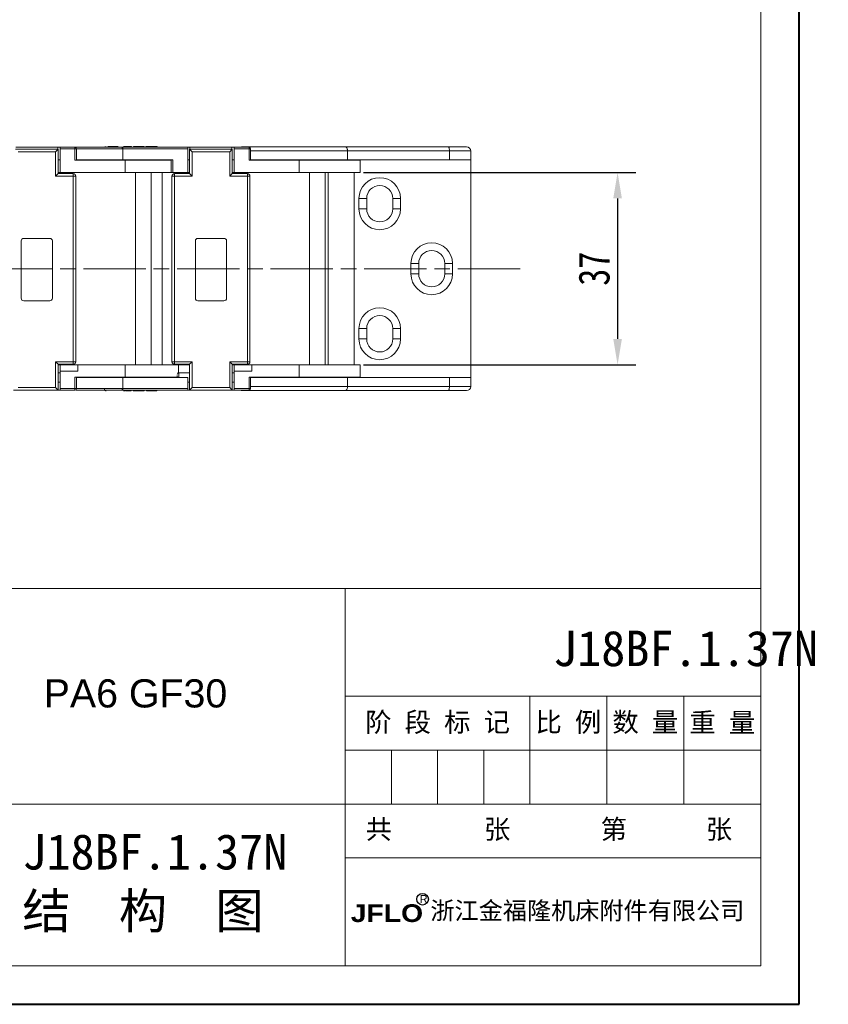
# Model space of a CAD drawing. Header units: millimetres. Extents: x 3292 to 3920, y -521 to -81.
# Tile 11 of 31: x 3764 to 3920, y -521 to -332. Entities that reach past the tile are written whole.
import ezdxf

# ---------------------------------------------------------------- set-up
doc = ezdxf.new("R2010")
doc.units = ezdxf.units.MM
for name, pattern in [('ACAD_ISO08W100', [36, 24, -3, 6, -3]), ('CENTER', [0.6, 0.375, -0.075, 0.075, -0.075]), ('CENTER2', [28.575, 19.05, -3.175, 3.175, -3.175])]:
    doc.linetypes.add(name, pattern=pattern)
for name, color, linetype, lineweight in [('中心线', 1, 'CENTER', 25), ('标注', 1, 'Continuous', 13), ('标注线', 7, 'Continuous', 15)]:
    doc.layers.add(name, color=color, linetype=linetype, lineweight=lineweight)
doc.styles.get("Standard").update_dxf_attribs({"font": '仿宋_GB2312.ttf', "width": 0.8})
doc.styles.add('样式 6', font='仿宋_GB2312.ttf')
doc.dimstyles.new('副本 ISO-25.1', dxfattribs={"dimtxt": 6, "dimasz": 5, "dimexe": 3.5, "dimexo": 0.625, "dimgap": 1.5, "dimtad": 1, "dimdsep": 46, "dimtxsty": 'Standard', "dimcen": 2.5, "dimadec": 0, "dimazin": 0, "dimtfac": 1, "dimtmove": 0, "dimatfit": 3, "dimfxl": 0, "dimarcsym": 0})

# ---------------------------------------------------------------- blocks, each defined once
blk = doc.blocks.new('*D312')
at = {"color": 0, "lineweight": -2}
for p, q in [((3830.14, -361.06), (3882.52, -361.06)), ((3879.02, -366.06), (3879.02, -393.06)), ((3830.14, -398.06), (3882.52, -398.06))]:
    blk.add_line(p, q, dxfattribs=at)
at = {"color": 0, "lineweight": 9}
for points in [[(3878.19, -366.06), (3879.85, -366.06), (3879.02, -361.06)], [(3878.19, -393.06), (3879.85, -393.06), (3879.02, -398.06)]]:
    blk.add_solid(points, dxfattribs=at)
at = {"layer": 'Defpoints', "color": 0, "lineweight": 9}
for p in [(3829.51, -361.06), (3829.51, -398.06), (3879.02, -398.06)]:
    blk.add_point(p, dxfattribs=at)
at = {"color": 0, "lineweight": 9, "insert": (3874.52, -379.56), "char_height": 6, "attachment_point": 5, "rotation": 90}
blk.add_mtext('37', dxfattribs=at)

msp = doc.modelspace()

# ---------------------------------------------------------------- linework, layer by layer
at = {"color": 7, "lineweight": 40}
for p, q in [((3913.965, -520.966), (3913.965, -81.289)), ((3292.2, -520.966), (3913.965, -520.966))]:
    msp.add_line(p, q, dxfattribs=at)
at = {"color": 7, "lineweight": 13}
for p, q in [((3906.563, -513.564), (3906.563, -88.691)), ((3574.933, -441.024), (3906.563, -441.024)), ((3640.092, -513.564), (3906.563, -513.564))]:
    msp.add_line(p, q, dxfattribs=at)
at = {"color": 7, "linetype": 'Continuous', "lineweight": 15}
for p, q in [((3763.188, -356.581), (3771.388, -356.581)), ((3763.247, -356.212), (3771.33, -356.212)), ((3763.688, -357.081), (3770.888, -357.081)), ((3770.888, -357.081), (3771.388, -356.581)), ((3770.888, -357.081), (3770.888, -361.781)), ((3771.33, -356.212), (3771.33, -356.581)), ((3771.33, -356.212), (3771.759, -356.212)), ((3771.388, -361.281), (3771.388, -356.581)), ((3771.759, -356.212), (3774.61, -356.212)), ((3771.759, -356.212), (3771.759, -356.515)), ((3771.759, -361.062), (3771.759, -356.515)), ((3771.759, -356.515), (3774.61, -356.515)), ((3774.61, -356.515), (3774.61, -356.212)), ((3783.743, -356.212), (3774.61, -356.212)), ((3774.61, -356.515), (3774.61, -358.687)), ((3774.913, -356.515), (3774.61, -356.515)), ((3783.729, -356.512), (3774.913, -356.512)), ((3774.913, -358.687), (3774.913, -356.515)), ((3783.805, -356.514), (3783.729, -356.512)), ((3783.752, -356.214), (3783.738, -356.232)), ((3783.743, -356.212), (3783.817, -356.212)), ((3783.822, -356.515), (3783.811, -356.515)), ((3783.811, -358.637), (3783.811, -356.515)), ((3783.817, -356.212), (3783.817, -356.403)), ((3783.817, -356.212), (3796.318, -356.212)), ((3783.817, -356.403), (3783.822, -356.515)), ((3783.822, -356.515), (3796.318, -356.515)), ((3783.822, -358.637), (3783.822, -356.515)), ((3783.943, -356.061), (3785.109, -356.061)), ((3784.261, -356.111), (3784.057, -356.111)), ((3784.78, -356.212), (3784.261, -356.111)), ((3785.109, -356.212), (3785.109, -356.061)), ((3785.109, -356.061), (3785.485, -356.061)), ((3785.485, -356.061), (3785.485, -356.212)), ((3785.869, -356.061), (3785.869, -356.212)), ((3785.869, -356.061), (3787.924, -356.061)), ((3787.924, -356.212), (3787.924, -356.061)), ((3788.232, -356.061), (3788.232, -356.212)), ((3788.527, -356.212), (3788.527, -356.061)), ((3790.419, -356.212), (3790.419, -356.061)), ((3796.318, -356.515), (3796.318, -356.212)), ((3796.318, -356.212), (3796.747, -356.212)), ((3796.318, -356.515), (3796.318, -361.062)), ((3797.188, -357.081), (3796.688, -356.581)), ((3796.688, -356.581), (3796.688, -361.281)), ((3796.688, -356.581), (3804.888, -356.581)), ((3796.747, -356.581), (3796.747, -356.212)), ((3796.747, -356.212), (3804.83, -356.212)), ((3797.188, -361.781), (3797.188, -357.081)), ((3797.188, -357.081), (3804.388, -357.081)), ((3804.388, -357.081), (3804.888, -356.581)), ((3804.388, -357.081), (3804.388, -361.781)), ((3804.83, -356.212), (3804.83, -356.581)), ((3804.83, -356.212), (3805.259, -356.212)), ((3804.888, -361.281), (3804.888, -356.581)), ((3805.259, -356.212), (3808.11, -356.212)), ((3805.259, -356.212), (3805.259, -356.515)), ((3805.259, -356.515), (3808.11, -356.515)), ((3805.259, -361.062), (3805.259, -356.515)), ((3826.618, -356.125), (3806.818, -356.125)), ((3808.11, -356.515), (3808.11, -356.212)), ((3808.11, -356.515), (3808.11, -358.687)), ((3808.413, -356.515), (3808.11, -356.515)), ((3808.413, -358.687), (3808.413, -356.515)), ((3827.074, -356.925), (3808.413, -356.925)), ((3846.499, -356.125), (3826.618, -356.125)), ((3827.074, -358.636), (3827.074, -356.925)), ((3846.651, -356.925), (3827.074, -356.925)), ((3846.651, -356.925), (3846.651, -358.636)), ((3850.758, -356.925), (3846.651, -356.925)), ((3850.758, -358.636), (3850.758, -356.925)), ((3771.759, -358.637), (3771.388, -358.637)), ((3774.61, -358.687), (3784.261, -358.687)), ((3774.913, -358.637), (3783.811, -358.637)), ((3778.694, -358.637), (3778.694, -358.687)), ((3778.966, -358.687), (3778.966, -358.637)), ((3780.294, -358.637), (3780.294, -358.687)), ((3783.811, -358.637), (3783.822, -358.637)), ((3783.822, -358.637), (3793.467, -358.637)), ((3784.261, -358.687), (3784.261, -361.062)), ((3784.261, -358.687), (3793.164, -358.687)), ((3788.227, -358.687), (3788.227, -358.637)), ((3793.164, -358.637), (3793.164, -361.062)), ((3793.467, -361.062), (3793.467, -358.637)), ((3796.688, -358.637), (3796.318, -358.637)), ((3805.259, -358.637), (3804.888, -358.637)), ((3808.11, -358.687), (3817.761, -358.687)), ((3827.074, -358.636), (3808.413, -358.636)), ((3812.194, -358.636), (3812.194, -358.687)), ((3812.466, -358.687), (3812.466, -358.636)), ((3813.794, -358.636), (3813.794, -358.687)), ((3817.761, -358.687), (3817.761, -361.062)), ((3817.761, -358.687), (3829.51, -358.687)), ((3821.727, -358.687), (3821.727, -358.636)), ((3823.336, -358.687), (3823.336, -358.636)), ((3846.651, -358.636), (3827.074, -358.636)), ((3828.358, -358.636), (3828.358, -358.687)), ((3829.51, -361.062), (3829.51, -358.687)), ((3850.758, -358.636), (3846.651, -358.636)), ((3850.758, -358.636), (3850.758, -400.486)), ((3771.388, -361.281), (3770.888, -361.781)), ((3771.759, -361.062), (3771.388, -361.062)), ((3774.288, -361.281), (3771.388, -361.281)), ((3784.261, -361.062), (3771.759, -361.062)), ((3774.288, -361.781), (3774.288, -361.281)), ((3784.261, -361.062), (3793.164, -361.062)), ((3786.264, -361.062), (3786.264, -398.062)), ((3789.276, -398.062), (3789.276, -361.062)), ((3791.417, -361.062), (3791.417, -398.062)), ((3793.467, -361.062), (3793.164, -361.062)), ((3796.318, -361.062), (3793.467, -361.062)), ((3793.788, -361.281), (3793.788, -361.781)), ((3796.688, -361.281), (3793.788, -361.281)), ((3796.688, -361.062), (3796.318, -361.062)), ((3797.188, -361.781), (3796.688, -361.281)), ((3804.888, -361.281), (3804.388, -361.781)), ((3805.259, -361.062), (3804.888, -361.062)), ((3807.788, -361.281), (3804.888, -361.281)), ((3817.761, -361.062), (3805.259, -361.062)), ((3807.788, -361.781), (3807.788, -361.281)), ((3817.761, -361.062), (3829.51, -361.062)), ((3819.764, -361.062), (3819.764, -398.062)), ((3822.776, -398.062), (3822.776, -361.062)), ((3823.336, -398.062), (3823.336, -361.062)), ((3828.358, -361.062), (3828.358, -398.062)), ((3770.888, -361.781), (3774.288, -361.781)), ((3774.288, -361.781), (3774.288, -397.438)), ((3774.788, -361.781), (3774.288, -361.781)), ((3774.788, -361.781), (3774.788, -397.438)), ((3793.288, -397.438), (3793.288, -361.781)), ((3793.788, -361.781), (3793.288, -361.781)), ((3793.788, -397.438), (3793.788, -361.781)), ((3793.788, -361.781), (3797.188, -361.781)), ((3804.388, -361.781), (3807.788, -361.781)), ((3807.788, -361.781), (3807.788, -397.438)), ((3808.288, -361.781), (3807.788, -361.781)), ((3808.288, -361.781), (3808.288, -397.438)), ((3829.258, -368.061), (3829.258, -366.061)), ((3830.758, -366.061), (3829.258, -366.061)), ((3830.758, -368.061), (3830.758, -366.061)), ((3835.758, -366.061), (3835.758, -368.061)), ((3837.258, -366.061), (3835.758, -366.061)), ((3837.258, -366.061), (3837.258, -368.061)), ((3829.258, -368.061), (3830.758, -368.061)), ((3835.758, -368.061), (3837.258, -368.061)), ((3764.288, -374.231), (3764.288, -385.231)), ((3769.788, -373.731), (3764.788, -373.731)), ((3770.288, -385.231), (3770.288, -374.231)), ((3797.788, -374.231), (3797.788, -385.231)), ((3803.288, -373.731), (3798.288, -373.731)), ((3803.788, -385.231), (3803.788, -374.231)), ((3839.258, -380.561), (3839.258, -378.561)), ((3840.758, -378.561), (3839.258, -378.561)), ((3840.758, -380.561), (3840.758, -378.561)), ((3845.758, -378.561), (3845.758, -380.561)), ((3847.258, -378.561), (3845.758, -378.561)), ((3847.258, -378.561), (3847.258, -380.561)), ((3839.258, -380.561), (3840.758, -380.561)), ((3845.758, -380.561), (3847.258, -380.561)), ((3764.788, -385.731), (3769.788, -385.731)), ((3798.288, -385.731), (3803.288, -385.731)), ((3829.258, -393.061), (3829.258, -391.061)), ((3830.758, -391.061), (3829.258, -391.061)), ((3830.758, -393.061), (3830.758, -391.061)), ((3837.258, -391.061), (3835.758, -391.061)), ((3835.758, -391.061), (3835.758, -393.061)), ((3837.258, -391.061), (3837.258, -393.061)), ((3829.258, -393.061), (3830.758, -393.061)), ((3835.758, -393.061), (3837.258, -393.061)), ((3774.288, -397.438), (3770.888, -397.438)), ((3770.888, -397.438), (3770.888, -402.381)), ((3771.388, -397.938), (3770.888, -397.438)), ((3774.288, -397.438), (3774.788, -397.438)), ((3774.288, -397.938), (3774.288, -397.438)), ((3793.288, -397.438), (3793.788, -397.438)), ((3797.188, -397.438), (3793.788, -397.438)), ((3793.788, -397.438), (3793.788, -397.938)), ((3796.688, -397.938), (3797.188, -397.438)), ((3797.188, -402.381), (3797.188, -397.438)), ((3807.788, -397.438), (3804.388, -397.438)), ((3804.388, -397.438), (3804.388, -402.381)), ((3804.888, -397.938), (3804.388, -397.438)), ((3807.788, -397.438), (3808.288, -397.438)), ((3807.788, -397.938), (3807.788, -397.438)), ((3771.388, -397.938), (3774.288, -397.938)), ((3771.388, -402.881), (3771.388, -397.938)), ((3771.388, -398.062), (3771.759, -398.062)), ((3771.759, -398.062), (3775.169, -398.062)), ((3771.759, -399.274), (3771.759, -398.062)), ((3771.759, -399.274), (3775.169, -399.274)), ((3771.759, -402.608), (3771.759, -399.274)), ((3775.169, -399.274), (3775.169, -398.062)), ((3775.169, -398.062), (3784.261, -398.062)), ((3784.261, -398.062), (3784.261, -400.436)), ((3794.523, -398.062), (3784.261, -398.062)), ((3793.788, -397.938), (3796.688, -397.938)), ((3794.523, -399.587), (3794.523, -398.062)), ((3794.523, -398.062), (3796.688, -398.062)), ((3796.688, -397.938), (3796.688, -402.881)), ((3804.888, -397.938), (3807.788, -397.938)), ((3804.888, -402.881), (3804.888, -397.938)), ((3804.888, -398.062), (3805.259, -398.062)), ((3805.259, -398.062), (3808.669, -398.062)), ((3805.259, -399.274), (3805.259, -398.062)), ((3805.259, -399.274), (3808.669, -399.274)), ((3805.259, -402.608), (3805.259, -399.274)), ((3808.669, -399.274), (3808.669, -398.062)), ((3808.669, -398.062), (3817.761, -398.062)), ((3817.761, -398.062), (3817.761, -400.436)), ((3829.51, -398.062), (3817.761, -398.062)), ((3829.51, -400.436), (3829.51, -398.062)), ((3771.759, -399.577), (3771.388, -399.577)), ((3784.261, -400.436), (3774.61, -400.436)), ((3774.61, -400.436), (3774.61, -402.608)), ((3774.913, -402.608), (3774.913, -400.436)), ((3783.811, -400.486), (3774.913, -400.486)), ((3778.694, -400.436), (3778.694, -400.486)), ((3778.966, -400.486), (3778.966, -400.436)), ((3780.294, -400.436), (3780.294, -400.486)), ((3783.817, -402.609), (3783.817, -400.486)), ((3796.318, -400.486), (3783.822, -400.486)), ((3784.261, -400.436), (3794.523, -400.436)), ((3788.227, -400.486), (3788.227, -400.436)), ((3796.688, -399.577), (3794.6, -399.577)), ((3796.318, -400.486), (3796.318, -402.608)), ((3805.259, -399.577), (3804.888, -399.577)), ((3817.761, -400.436), (3808.11, -400.436)), ((3808.11, -400.436), (3808.11, -402.608)), ((3808.413, -402.608), (3808.413, -400.436)), ((3808.413, -400.486), (3827.074, -400.486)), ((3812.194, -400.436), (3812.194, -400.486)), ((3812.466, -400.486), (3812.466, -400.436)), ((3813.794, -400.436), (3813.794, -400.486)), ((3817.761, -400.436), (3829.51, -400.436)), ((3821.727, -400.486), (3821.727, -400.436)), ((3823.336, -400.486), (3823.336, -400.436)), ((3827.074, -400.486), (3827.074, -402.198)), ((3827.074, -400.486), (3846.651, -400.486)), ((3828.358, -400.436), (3828.358, -400.486)), ((3846.651, -400.486), (3846.651, -402.198)), ((3846.651, -400.486), (3850.758, -400.486)), ((3850.758, -400.486), (3850.758, -402.198)), ((3771.759, -402.911), (3762.818, -402.911)), ((3763.188, -402.881), (3771.388, -402.881)), ((3770.888, -402.381), (3763.688, -402.381)), ((3771.388, -402.881), (3770.888, -402.381)), ((3771.388, -401.396), (3771.759, -401.396)), ((3774.61, -402.608), (3771.759, -402.608)), ((3771.759, -402.608), (3771.759, -402.911)), ((3774.61, -402.911), (3771.759, -402.911)), ((3774.61, -402.911), (3774.61, -402.608)), ((3774.61, -402.608), (3774.913, -402.608)), ((3774.913, -402.611), (3783.729, -402.611)), ((3783.729, -402.611), (3783.814, -402.609)), ((3783.737, -402.891), (3783.753, -402.909)), ((3783.817, -402.911), (3783.743, -402.911)), ((3796.318, -402.608), (3783.814, -402.609)), ((3783.817, -402.911), (3783.817, -402.72)), ((3796.318, -402.911), (3783.817, -402.911)), ((3783.947, -403.012), (3784.261, -403.012)), ((3784.261, -403.012), (3784.78, -402.911)), ((3785.462, -403.063), (3784.418, -403.063)), ((3785.462, -403.063), (3785.462, -402.911)), ((3785.846, -403.063), (3785.846, -402.911)), ((3785.846, -403.063), (3786.222, -403.063)), ((3786.222, -402.911), (3786.222, -403.063)), ((3787.388, -403.063), (3786.222, -403.063)), ((3787.388, -403.063), (3787.388, -402.911)), ((3787.92, -403.063), (3787.388, -403.063)), ((3787.92, -403.063), (3787.92, -402.911)), ((3788.398, -402.911), (3788.398, -403.063)), ((3790.359, -403.063), (3790.359, -402.911)), ((3796.318, -401.396), (3796.688, -401.396)), ((3796.318, -402.911), (3796.318, -402.608)), ((3805.259, -402.911), (3796.318, -402.911)), ((3796.688, -402.881), (3797.188, -402.381)), ((3796.688, -402.881), (3804.888, -402.881)), ((3804.388, -402.381), (3797.188, -402.381)), ((3804.888, -402.881), (3804.388, -402.381)), ((3804.888, -401.396), (3805.259, -401.396)), ((3808.11, -402.608), (3805.259, -402.608)), ((3805.259, -402.608), (3805.259, -402.911)), ((3808.11, -402.911), (3805.259, -402.911)), ((3806.818, -402.998), (3817.761, -402.998)), ((3808.11, -402.911), (3808.11, -402.608)), ((3808.11, -402.608), (3808.413, -402.608)), ((3808.413, -402.198), (3827.074, -402.198)), ((3826.618, -402.998), (3846.499, -402.998)), ((3827.074, -402.198), (3846.651, -402.198)), ((3846.651, -402.198), (3850.758, -402.198))]:
    msp.add_line(p, q, dxfattribs=at)
at = {"color": 7, "lineweight": 15}
for p, q in [((3826.622, -513.564), (3826.622, -441.024)), ((3826.622, -461.75), (3906.563, -461.75)), ((3862.151, -482.475), (3862.151, -461.75)), ((3876.955, -482.475), (3876.955, -461.75)), ((3891.759, -482.475), (3891.759, -461.75)), ((3826.622, -472.113), (3906.563, -472.113)), ((3835.504, -482.475), (3835.504, -472.113)), ((3844.387, -482.475), (3844.387, -472.113)), ((3853.269, -482.475), (3853.269, -472.113)), ((3640.092, -482.475), (3816.259, -482.475)), ((3816.259, -482.475), (3906.563, -482.475)), ((3826.622, -492.838), (3906.563, -492.838))]:
    msp.add_line(p, q, dxfattribs=at)
at = {"color": 7, "linetype": 'Continuous', "lineweight": 15, "flags": 128}
msp.add_lwpolyline([(3794.6, -399.577), (3794.6, -399.646), (3794.6, -399.843), (3794.6, -400.138), (3794.6, -400.486)], dxfattribs=at)
at = {"color": 7, "linetype": 'Continuous', "lineweight": 15}
for centre, radius, start, end in [((3774.61, -356.515), 0.303, 360, 90), ((3791.074, -357.219), 7.303, 173.58426, 174.45965), ((3806.818, -356.925), 0.8, 90, 115.96575), ((3808.11, -356.515), 0.303, 0, 90), ((3845.486, -356.732), 1.181, 350.60705, 30.93984), ((3849.958, -356.925), 0.8, 0, 90), ((3774.288, -361.781), 0.5, 360, 90), ((3793.788, -361.781), 0.5, 90, 180), ((3807.788, -361.781), 0.5, 360, 90), ((3833.258, -366.061), 4, 360, 180), ((3833.258, -366.061), 2.5, 0, 180), ((3833.258, -368.061), 4, 180, 360), ((3833.258, -368.061), 2.5, 180, 0), ((3764.788, -374.231), 0.5, 90, 180), ((3769.788, -374.231), 0.5, 0, 90), ((3798.288, -374.231), 0.5, 90, 180), ((3803.288, -374.231), 0.5, 0, 90), ((3843.258, -378.561), 4, 360, 180), ((3843.258, -378.561), 2.5, 0, 180), ((3843.258, -380.561), 4, 180, 360), ((3843.258, -380.561), 2.5, 180, 0), ((3764.788, -385.231), 0.5, 180, 270), ((3769.788, -385.231), 0.5, 270, 0), ((3798.288, -385.231), 0.5, 180, 270), ((3803.288, -385.231), 0.5, 270, 0), ((3833.258, -391.061), 4, 360, 180), ((3833.258, -391.061), 2.5, 0, 180), ((3833.258, -393.061), 4, 180, 360), ((3833.258, -393.061), 2.5, 180, 0), ((3774.288, -397.438), 0.5, 270, 360), ((3793.788, -397.438), 0.5, 180, 270), ((3807.788, -397.438), 0.5, 270, 360), ((3794.6, -399.88), 0.303, 89.99942, 180), ((3774.61, -402.608), 0.303, 270, 0), ((3806.818, -402.198), 0.8, 243.11196, 270), ((3808.11, -402.608), 0.303, 270, 0), ((3845.486, -402.39), 1.181, 329.06016, 9.39295), ((3849.958, -402.198), 0.8, 270, 0)]:
    msp.add_arc(centre, radius, start, end, dxfattribs=at)
for points, knots in [([(3780.597, -356.111), (3780.573, -356.113), (3780.53, -356.115), (3780.463, -356.14), (3780.408, -356.17), (3780.384, -356.202), (3780.377, -356.212)], [0, 0, 0, 0, 0.2816795, 0.5233129, 0.8524662, 1, 1, 1, 1]), ([(3780.972, -356.061), (3780.97, -356.061), (3780.965, -356.061), (3781.015, -356.061), (3781.144, -356.061), (3781.351, -356.061), (3781.674, -356.061), (3782.071, -356.061), (3782.432, -356.061), (3782.68, -356.061), (3782.842, -356.061), (3782.918, -356.061), (3782.937, -356.061), (3782.932, -356.061), (3782.935, -356.061), (3782.934, -356.061), (3782.933, -356.061)], [0, 0, 0, 0, 0.0609658, 0.1225554, 0.1669432, 0.2113739, 0.2788702, 0.3732011, 0.4466314, 0.4991848, 0.5440103, 0.5992543, 0.6439555, 0.6892613, 0.7798958, 1, 1, 1, 1]), ([(3783.817, -356.403), (3783.814, -356.381), (3783.809, -356.342), (3783.796, -356.289), (3783.781, -356.246), (3783.761, -356.217), (3783.749, -356.214), (3783.743, -356.212)], [0, 0, 0, 0, 0.201, 0.3493569, 0.5906876, 0.8011402, 1, 1, 1, 1]), ([(3788.254, -356.061), (3788.251, -356.061), (3788.247, -356.061), (3788.358, -356.061), (3788.48, -356.061), (3788.527, -356.061)], [0, 0, 0, 0, 0.4517384, 0.7917478, 1, 1, 1, 1]), ([(3788.527, -356.061), (3788.603, -356.061), (3788.757, -356.061), (3789.112, -356.061), (3789.492, -356.061), (3789.87, -356.061), (3790.14, -356.061), (3790.295, -356.061), (3790.372, -356.061), (3790.416, -356.061), (3790.426, -356.061), (3790.393, -356.061), (3790.306, -356.061), (3790.183, -356.061), (3790.134, -356.061)], [0, 0, 0, 0, 0.0777255, 0.155352, 0.2765945, 0.3622698, 0.4485218, 0.5255911, 0.5864532, 0.6488305, 0.7458294, 0.8445582, 0.9391331, 1, 1, 1, 1]), ([(3827.074, -356.925), (3827.069, -356.84), (3827.06, -356.668), (3826.99, -356.439), (3826.885, -356.258), (3826.757, -356.15), (3826.663, -356.125), (3826.619, -356.125), (3826.618, -356.125)], [0, 0, 0, 0, 0.1970567, 0.3939229, 0.5960781, 0.810749, 0.9947233, 1, 1, 1, 1]), ([(3849.958, -356.125), (3849.913, -356.125), (3849.818, -356.125), (3849.302, -356.125), (3848.974, -356.125), (3848.952, -356.125), (3848.626, -356.125), (3848.049, -356.125), (3847.397, -356.125), (3847.063, -356.125), (3846.836, -356.125), (3846.615, -356.125), (3846.499, -356.125)], [0, 0, 0, 0, 0.2421182, 0.4993814, 0.5000438, 0.5047453, 0.5173469, 0.7569096, 0.8783771, 0.8845373, 0.9389711, 1, 1, 1, 1]), ([(3794.297, -400.071), (3794.297, -400.098), (3794.297, -400.156), (3794.297, -400.293), (3794.297, -400.41), (3794.297, -400.486)], [0, 0, 0, 0, 0.2329614, 0.5028625, 1, 1, 1, 1]), ([(3783.743, -402.911), (3782.667, -402.911), (3780.471, -402.911), (3777.534, -402.911), (3775.558, -402.911), (3774.903, -402.911), (3774.775, -402.911)], [0, 0, 0, 0, 0.2995717, 0.612023, 0.9244743, 1, 1, 1, 1]), ([(3780.294, -402.709), (3780.295, -402.733), (3780.298, -402.777), (3780.323, -402.844), (3780.368, -402.915), (3780.436, -402.971), (3780.518, -403.006), (3780.57, -403.01), (3780.597, -403.012)], [0, 0, 0, 0, 0.1487779, 0.2764002, 0.4502453, 0.6721092, 0.8266342, 1, 1, 1, 1]), ([(3783.817, -402.72), (3783.814, -402.743), (3783.809, -402.782), (3783.796, -402.835), (3783.781, -402.878), (3783.761, -402.907), (3783.749, -402.91), (3783.743, -402.911)], [0, 0, 0, 0, 0.2009574, 0.3493582, 0.5907169, 0.8011555, 1, 1, 1, 1]), ([(3783.814, -402.609), (3783.813, -402.625), (3783.811, -402.663), (3783.814, -402.699), (3783.817, -402.72)], [0, 0, 0, 0, 0.4175448, 1, 1, 1, 1]), ([(3790.359, -403.063), (3790.361, -403.063), (3790.366, -403.063), (3790.316, -403.063), (3790.187, -403.063), (3789.98, -403.063), (3789.657, -403.063), (3789.26, -403.063), (3788.899, -403.063), (3788.651, -403.063), (3788.489, -403.063), (3788.413, -403.063), (3788.394, -403.063), (3788.4, -403.063), (3788.396, -403.063), (3788.397, -403.063), (3788.398, -403.063)], [0, 0, 0, 0, 0.0609658, 0.1225554, 0.1669432, 0.2113739, 0.2788702, 0.3732011, 0.4466314, 0.4991848, 0.5440103, 0.5992543, 0.6439555, 0.6892613, 0.7798958, 1, 1, 1, 1]), ([(3817.761, -402.998), (3818.61, -402.998), (3819.461, -402.998), (3820.301, -402.998), (3820.36, -402.998), (3821.203, -402.998), (3822.017, -402.998), (3822.795, -402.998), (3823.566, -402.998), (3824.293, -402.998), (3824.951, -402.998), (3825.27, -402.998), (3825.875, -402.998), (3826.358, -402.998), (3826.618, -402.998)], [0, 0, 0, 0, 0.2463236, 0.2469718, 0.2515769, 0.2639245, 0.4997749, 0.5018585, 0.5181614, 0.753231, 0.7552683, 0.7711337, 0.8766154, 1, 1, 1, 1]), ([(3827.074, -402.198), (3827.069, -402.283), (3827.06, -402.454), (3826.99, -402.684), (3826.885, -402.865), (3826.757, -402.973), (3826.663, -402.997), (3826.619, -402.998), (3826.618, -402.998)], [0, 0, 0, 0, 0.1970567, 0.3939229, 0.5960781, 0.810749, 0.9947233, 1, 1, 1, 1]), ([(3846.499, -402.998), (3846.957, -402.998), (3847.902, -402.998), (3848.663, -402.998), (3848.989, -402.998), (3849.012, -402.998), (3849.326, -402.998), (3849.684, -402.998), (3849.863, -402.998), (3849.921, -402.998), (3849.95, -402.998), (3849.956, -402.998), (3849.958, -402.998)], [0, 0, 0, 0, 0.2421182, 0.49938137, 0.5000438, 0.50474526, 0.51734687, 0.75690963, 0.87837707, 0.88453728, 0.93897109, 1, 1, 1, 1])]:
    msp.add_open_spline(points, degree=3, knots=knots, dxfattribs=at)
for points in [[(3783.729, -356.512), (3783.729, -356.473), (3783.73, -356.394), (3783.733, -356.295), (3783.737, -356.226), (3783.741, -356.217), (3783.743, -356.212)], [(3783.743, -402.911), (3783.741, -402.907), (3783.737, -402.898), (3783.733, -402.828), (3783.73, -402.729), (3783.729, -402.651), (3783.729, -402.611)]]:
    msp.add_open_spline(points, degree=3, dxfattribs=at)
at = {"layer": '中心线', "linetype": 'ACAD_ISO08W100', "lineweight": 13, "ltscale": 0.5}
msp.add_line((3860.265, -379.561), (3454.21, -379.561), dxfattribs=at)
at = {"layer": '标注', "color": 7, "lineweight": 30}
msp.add_circle((3841.5, -500.764), 1.114, dxfattribs=at)

# ---------------------------------------------------------------- texts
at = {"color": 7, "insert": (3866.604, -449.145), "char_height": 6.81383, "attachment_point": 1, "style": '样式 6'}
msp.add_mtext('J18BF.1.37N', dxfattribs=at)
at = {"attachment_point": 1, "style": '样式 6'}
for s, insert, char_height in [('{\\fArial|b0|i0|c0|p32;PA6 GF30\\f楷体_GB2312|b0|i0|c134|p49;  }', (3768.608, -458.488), 5.41454), ('{\\C7;J18BF.1.37N\\P}结  构  图', (3764.495, -488.241), 6.81383)]:
    msp.add_mtext(s, dxfattribs=dict(at, insert=insert, char_height=char_height))
at = {"color": 7, "linetype": 'CENTER2', "lineweight": 18, "char_height": 3.71663, "width": 40.1505, "attachment_point": 1, "style": '样式 6'}
for s, insert in [('{\\fSimSun|b0|i0|c134|p2;  共       张}', (3825.491, -485.44)), ('{\\fSimSun|b0|i0|c134|p2;  第      张}', (3870.709, -485.44))]:
    msp.add_mtext(s, dxfattribs=dict(at, insert=insert))
at = {"layer": '标注', "color": 7, "lineweight": 9, "attachment_point": 1, "style": '样式 6'}
for s, insert, char_height, width in [('{\\fArial|b0|i0|c0|p32;R}', (3840.93, -499.962), 1.52583, 1.08878), ('{\\fSimHei|b0|i0|c134|p2;浙江金福隆机床附件有限公司}', (3843.001, -501.258), 3.40587, 64.15814), ('{\\fArial Black|b0|i0|c0|p34;JFLO}', (3827.683, -501.741), 3.40587, 33.44617)]:
    msp.add_mtext(s, dxfattribs=dict(at, insert=insert, char_height=char_height, width=width))
at = {"layer": '标注线', "color": 7, "lineweight": 18, "char_height": 3.7166, "attachment_point": 5, "style": '样式 6'}
for s, insert, width in [('阶 段 标 记', (3844.387, -466.931), 35.52945), ('比 例', (3869.553, -466.931), 14.80394), ('数 量', (3884.357, -466.931), 14.80394), ('重 量', (3899.161, -466.931), 14.80394)]:
    msp.add_mtext(s, dxfattribs=dict(at, insert=insert, width=width))

# ---------------------------------------------------------------- dimensions: what is measured, and where the dimension line sits
at = {"color": 5, "lineweight": 9}
dim = msp.add_linear_dim(base=(3879.021, -398.062), p1=(3829.51, -361.062), p2=(3829.51, -398.062), angle=90, dimstyle='副本 ISO-25.1', dxfattribs=at)
dim.commit()
dim.dimension.update_dxf_attribs({"geometry": '*D312', "text_midpoint": (3874.521, -379.562)})

doc.saveas('drawing.dxf')
